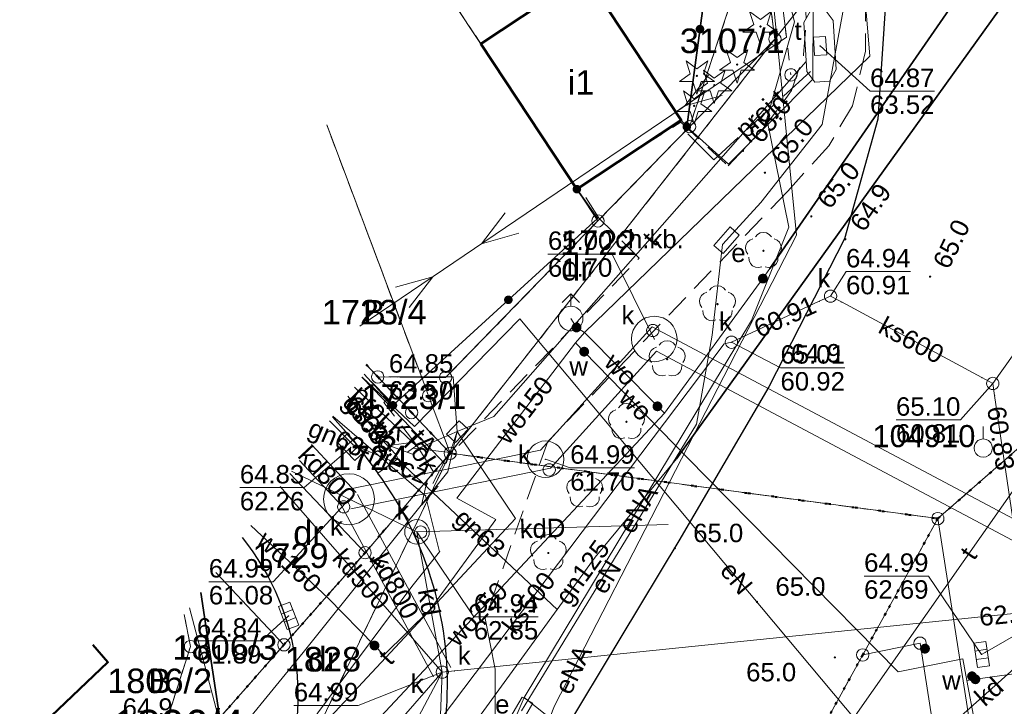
# Model space of a CAD drawing. Extents: x 6420891 to 6421372, y 5789686 to 5790696.
# Tile 33 of 48: x 6421271 to 6421311, y 5790416 to 5790444. Entities that reach past the tile are written whole.
import ezdxf
from ezdxf.enums import TextEntityAlignment as Align

# ---------------------------------------------------------------- set-up
doc = ezdxf.new("R2010")
doc.units = 0
doc.header["$PDSIZE"] = 0.75
for name, pattern in [('KROPK2', [2, 0, -2]), ('PRZER1-1', [2, 1, -1]), ('PRZER2-1', [3, 2, -1]), ('PRZER3-1', [4, 3, -1])]:
    doc.linetypes.add(name, pattern=pattern)
doc.layers.get('0').update_dxf_attribs({"linetype": 'CONTINUOUS', "lineweight": 13})
for name, color, linetype, lineweight in [('GEPPGD', 7, 'CONTINUOUS', 18), ('GESBZO', 7, 'CONTINUOUS', 50), ('GESBZO_O', 7, 'CONTINUOUS', 50), ('GESDZI', 7, 'CONTINUOUS', 18), ('GESDZI_O', 7, 'CONTINUOUS', 18), ('GESJAE', 7, 'KROPK2', 50), ('GSLINK', 7, 'CONTINUOUS', 18), ('GSLINK_O', 7, 'CONTINUOUS', 18), ('GSLKOG', 7, 'CONTINUOUS', 35), ('GSLKRW', 7, 'CONTINUOUS', 25), ('GSPIST', 7, 'CONTINUOUS', 18), ('GSPPPK', 7, 'CONTINUOUS', 18), ('GSPPPK_O', 7, 'CONTINUOUS', 18), ('GSPWPN', 7, 'CONTINUOUS', 13), ('GSPWPN_O', 7, 'CONTINUOUS', 13), ('GSSKOD', 7, 'PRZER2-1', 18), ('GSSKOD_O', 7, 'PRZER2-1', 18), ('GULLKT', 7, 'CONTINUOUS', 18), ('GULLKT_O', 7, 'CONTINUOUS', 18), ('GULLOB', 7, 'CONTINUOUS', 35), ('GUPIKP', 7, 'CONTINUOUS', 18), ('GUPISN', 7, 'PRZER1-1', 18), ('GUPIWZ', 7, 'CONTINUOUS', 18), ('GUPIWZ_O', 7, 'CONTINUOUS', 18), ('GUPPRZ', 7, 'CONTINUOUS', 18), ('GUPPRZ_O', 7, 'CONTINUOUS', 18), ('GUSIKP', 7, 'CONTINUOUS', 18)]:
    doc.layers.add(name, color=color, linetype=linetype, lineweight=lineweight)
for name, color, linetype, lineweight, true_color in [('GESUZY', 7, 'PRZER1-1', 18, 0x008000), ('GESUZY_O', 7, 'PRZER1-1', 18, 0x008000), ('GSPRDI', 7, 'CONTINUOUS', 18, 0x008000), ('GSPRDL', 7, 'CONTINUOUS', 18, 0x008000), ('GULEPR', 1, 'CONTINUOUS', 18, 0xff0000), ('GULEPR_O', 1, 'CONTINUOUS', 18, 0xff0000), ('GULGPR', 7, 'CONTINUOUS', 18, 0xbfbf00), ('GULGPR_O', 7, 'CONTINUOUS', 18, 0xbfbf00), ('GULKPR', 7, 'CONTINUOUS', 18, 0x803300), ('GULKPR_O', 7, 'CONTINUOUS', 18, 0x803300), ('GULTPR', 7, 'CONTINUOUS', 18, 0xff9100), ('GULTPR_O', 7, 'CONTINUOUS', 18, 0xff9100), ('GULWPR', 5, 'CONTINUOUS', 18, 0x0000ff), ('GULWPR_O', 5, 'CONTINUOUS', 18, 0x0000ff), ('GUPESE', 1, 'CONTINUOUS', 18, 0xff0000), ('GUPESE_O', 1, 'CONTINUOUS', 18, 0xff0000), ('GUPKKS', 7, 'CONTINUOUS', 18, 0x803300), ('GUPKSD', 7, 'CONTINUOUS', 18, 0x803300), ('GUPKSD_O', 7, 'CONTINUOUS', 18, 0x803300), ('GUPWDT', 5, 'CONTINUOUS', 18, 0x0000ff), ('GUPWZA', 5, 'CONTINUOUS', 18, 0x0000ff), ('GUPWZA_O', 5, 'CONTINUOUS', 18, 0x0000ff)]:
    doc.layers.add(name, color=color, linetype=linetype, lineweight=lineweight, true_color=true_color)
doc.styles.add('GEO-INFO', font='Arial')

# ---------------------------------------------------------------- blocks, each defined once
blk = doc.blocks.new('POINT')
at = {"color": 0}
blk.add_point((0, 0), dxfattribs=at)
blk = doc.blocks.new('KOLO')
blk.add_hatch(color=0).paths.add_polyline_path([(-0.5, 0), (-0.482963, -0.12941), (-0.433013, -0.25), (-0.353553, -0.353553), (-0.25, -0.433013), (-0.12941, -0.482963), (0, -0.5), (0.12941, -0.482963), (0.25, -0.433013), (0.353553, -0.353553), (0.433013, -0.25), (0.482963, -0.12941), (0.5, 0), (0.482963, 0.12941), (0.433013, 0.25), (0.353553, 0.353553), (0.25, 0.433013), (0.12941, 0.482963), (0, 0.5), (-0.12941, 0.482963), (-0.25, 0.433013), (-0.353553, 0.353553), (-0.433013, 0.25), (-0.482963, 0.12941)])
blk = doc.blocks.new('OKRAG_PELNY')
at = {"color": 0}
blk.add_lwpolyline([(0, 0.5), (0.12941, 0.482963), (0.25, 0.433013), (0.353553, 0.353553), (0.433013, 0.25), (0.482963, 0.12941), (0.5, 0), (0.482963, -0.12941), (0.433013, -0.25), (0.353553, -0.353553), (0.25, -0.433013), (0.12941, -0.482963), (0, -0.5), (-0.12941, -0.482963), (-0.25, -0.433013), (-0.353553, -0.353553), (-0.433013, -0.25), (-0.482963, -0.12941), (-0.5, 0), (-0.482963, 0.12941), (-0.433013, 0.25), (-0.353553, 0.353553), (-0.25, 0.433013), (-0.12941, 0.482963)], close=True, dxfattribs=at)
blk = doc.blocks.new('SUEP1')
at = {"color": 0}
blk.add_lwpolyline([(-1.5, -1), (1.5, 0), (-1.5, 1)], dxfattribs=at)
blk = doc.blocks.new('SUUS05')
at = {"color": 0}
blk.add_lwpolyline([(0.5, -0.25), (-0.5, -0.25), (-0.5, 0.25), (0.5, 0.25)], close=True, dxfattribs=at)
for points in [[(-0.175, -0.25), (-0.175, 0.25)], [(0.175, -0.25), (0.175, 0.25)]]:
    blk.add_lwpolyline(points, dxfattribs=at)
blk = doc.blocks.new('PROSTOKAT1_5-1_PELNY')
at = {"color": 0}
blk.add_lwpolyline([(0.75, -0.5), (-0.75, -0.5), (-0.75, 0.5), (0.75, 0.5)], close=True, dxfattribs=at)
blk = doc.blocks.new('SZAFA1')
at = {"color": 0}
blk.add_lwpolyline([(-1, -0.5), (-1, 0.5), (1, 0.5), (1, -0.5)], close=True, dxfattribs=at)
blk = doc.blocks.new('SUUS02')
at = {"color": 0}
for points in [[(-0.707107, 1.292893), (0, 2), (0.707107, 1.292893)], [(0, 1), (0, 2)]]:
    blk.add_lwpolyline(points, dxfattribs=at)
blk.add_lwpolyline([(0, 1), (0.173648, 0.984808), (0.34202, 0.939693), (0.5, 0.866025), (0.642788, 0.766044), (0.766044, 0.642788), (0.866025, 0.5), (0.939693, 0.34202), (0.984808, 0.173648), (1, 0), (0.984808, -0.173648), (0.939693, -0.34202), (0.866025, -0.5), (0.75575, -0.654861), (0.618159, -0.786053), (0.458227, -0.888835), (0.281733, -0.959493), (0.095056, -0.995472), (-0.095056, -0.995472), (-0.281733, -0.959493), (-0.458227, -0.888835), (-0.618159, -0.786053), (-0.75575, -0.654861), (-0.866025, -0.5), (-0.945001, -0.327068), (-0.989821, -0.142315), (-0.998867, 0.047582), (-0.971812, 0.235759), (-0.909632, 0.415415), (-0.814576, 0.580057), (-0.690079, 0.723734), (-0.540641, 0.841254), (-0.371662, 0.928368), (-0.189251, 0.981929)], close=True, dxfattribs=at)
blk = doc.blocks.new('SPDIP')
blk.add_hatch(color=0).paths.add_polyline_path([(0, -0.09), (0.027812, -0.085595), (0.052901, -0.072812), (0.072812, -0.052901), (0.085595, -0.027812), (0.09, 0), (0.085595, 0.027812), (0.072812, 0.052901), (0.052901, 0.072812), (0.027812, 0.085595), (0, 0.09), (-0.027812, 0.085595), (-0.052901, 0.072812), (-0.072812, 0.052901), (-0.085595, 0.027812), (-0.09, 0), (-0.085595, -0.027812), (-0.072812, -0.052901), (-0.052901, -0.072812), (-0.027812, -0.085595)])
at = {"color": 0}
blk.add_lwpolyline([(0.544942, 0.177062), (1.426676, -0.463555), (0.336792, -0.463555), (0, -1.500096), (-0.336792, -0.463555), (-1.426676, -0.463555), (-0.544942, 0.177062), (-0.881734, 1.213603), (0, 0.572986), (0.881734, 1.213603)], close=True, dxfattribs=at)
blk = doc.blocks.new('SPDLP')
blk.add_hatch(color=0).paths.add_polyline_path([(0, -0.09), (0.027812, -0.085595), (0.052901, -0.072812), (0.072812, -0.052901), (0.085595, -0.027812), (0.09, 0), (0.085595, 0.027812), (0.072812, 0.052901), (0.052901, 0.072812), (0.027812, 0.085595), (0, 0.09), (-0.027812, 0.085595), (-0.052901, 0.072812), (-0.072812, 0.052901), (-0.085595, 0.027812), (-0.09, 0), (-0.085595, -0.027812), (-0.072812, -0.052901), (-0.052901, -0.072812), (-0.027812, -0.085595)])
at = {"color": 0}
for points in [[(-1.271938, -0.268652), (-1.40916, -0.048001), (-1.462858, 0.20623), (-1.426585, 0.463525), (-1.304695, 0.693003), (-1.11182, 0.867117), (-0.871109, 0.964971)], [(-0.648554, 1.126667), (-0.481106, 1.325358), (-0.255912, 1.454989), (0, 1.5), (0.255912, 1.454989), (0.481106, 1.325358), (0.648554, 1.126667)], [(0.871109, 0.964971), (1.11182, 0.867117), (1.304695, 0.693003), (1.426585, 0.463525), (1.462858, 0.20623), (1.40916, -0.048001), (1.271938, -0.268652)], [(-0.137547, -1.292703), (-0.389802, -1.355024), (-0.648184, -1.327532), (-0.881678, -1.213525), (-1.062258, -1.026689), (-1.168249, -0.78945), (-1.186929, -0.530282)], [(1.186929, -0.530282), (1.168249, -0.78945), (1.062258, -1.026689), (0.881678, -1.213525), (0.648184, -1.327532), (0.389802, -1.355024), (0.137547, -1.292703)]]:
    blk.add_lwpolyline(points, dxfattribs=at)
blk = doc.blocks.new('SOPGM')
at = {"color": 0}
blk.add_lwpolyline([(0, 1.75), (0, 0.75)], dxfattribs=at)
blk.add_lwpolyline([(0, 0.75), (0.231763, 0.713292), (0.440839, 0.606763), (0.606763, 0.440839), (0.713292, 0.231763), (0.75, 0), (0.713292, -0.231763), (0.606763, -0.440839), (0.440839, -0.606763), (0.231763, -0.713292), (0, -0.75), (-0.231763, -0.713292), (-0.440839, -0.606763), (-0.606763, -0.440839), (-0.713292, -0.231763), (-0.75, 0), (-0.713292, 0.231763), (-0.606763, 0.440839), (-0.440839, 0.606763), (-0.231763, 0.713292)], close=True, dxfattribs=at)
blk = doc.blocks.new('EPPGS')
at = {"color": 0}
blk.add_lwpolyline([(0, 0.5), (0.154508, 0.475528), (0.293893, 0.404508), (0.404508, 0.293893), (0.475528, 0.154508), (0.5, 0), (0.475528, -0.154508), (0.404508, -0.293893), (0.293893, -0.404508), (0.154508, -0.475528), (0, -0.5), (-0.154508, -0.475528), (-0.293893, -0.404508), (-0.404508, -0.293893), (-0.475528, -0.154508), (-0.5, 0), (-0.475528, 0.154508), (-0.404508, 0.293893), (-0.293893, 0.404508), (-0.154508, 0.475528)], close=True, dxfattribs=at)
blk = doc.blocks.new('SPSWJ')
at = {"color": 0}
for points in [[(0, 0), (3, 0)], [(3, -0.5), (5, 0), (3, 0.5)]]:
    blk.add_lwpolyline(points, dxfattribs=at)
blk = doc.blocks.new('EPPGN')
blk.add_hatch(color=0).paths.add_polyline_path([(0, -0.09), (0.027812, -0.085595), (0.052901, -0.072812), (0.072812, -0.052901), (0.085595, -0.027812), (0.09, 0), (0.085595, 0.027812), (0.072812, 0.052901), (0.052901, 0.072812), (0.027812, 0.085595), (0, 0.09), (-0.027812, 0.085595), (-0.052901, 0.072812), (-0.072812, 0.052901), (-0.085595, 0.027812), (-0.09, 0), (-0.085595, -0.027812), (-0.072812, -0.052901), (-0.052901, -0.072812), (-0.027812, -0.085595)])

msp = doc.modelspace()

# ---------------------------------------------------------------- linework, layer by layer
at = {"layer": 'GESBZO', "linetype": 'Continuous', "lineweight": 50, "elevation": 10.18}
msp.add_lwpolyline([(6421293.98, 5790446.164), (6421297.897, 5790440.242), (6421293.643, 5790437.428), (6421289.725, 5790443.35)], close=True, dxfattribs=at)
at = {"layer": 'GESBZO', "linetype": 'Continuous', "lineweight": 50, "elevation": 10.26}
msp.add_lwpolyline([(6421273.932, 5790418.881), (6421274.541, 5790418.173), (6421267.024, 5790411.034), (6421266.199, 5790411.973)], dxfattribs=at)
at = {"layer": 'GESDZI', "linetype": 'Continuous', "lineweight": 18, "elevation": 10.22}
for points in [[(6421310.953, 5790558.207), (6421306.901, 5790588.894), (6421302.49, 5790622.296), (6421302.21, 5790624.433), (6421297.857, 5790657.64), (6421296.657, 5790677.613), (6421271.543, 5790677.3), (6421276.797, 5790633.247), (6421278.128, 5790623.34), (6421282.932, 5790586.712), (6421285.851, 5790564.458), (6421288.583, 5790543.621), (6421291.443, 5790521.812), (6421294.47, 5790499.75), (6421297.89, 5790473.07), (6421301.058, 5790448.497), (6421301.708, 5790443.54), (6421322.605, 5790469.964), (6421320.02, 5790489.539), (6421315.57, 5790523.239), (6421313.26, 5790540.733)], [(6421301.708, 5790443.54), (6421298.235, 5790439.973), (6421301.058, 5790448.497)], [(6421301.708, 5790443.54), (6421288.481, 5790426.677), (6421287.601, 5790429.018), (6421287.32, 5790429.768), (6421288.296, 5790429.764), (6421294.499, 5790436.135), (6421298.235, 5790439.973)], [(6421288.481, 5790426.677), (6421286.907, 5790428.337), (6421285.532, 5790429.787), (6421287.32, 5790429.768), (6421287.601, 5790429.018)], [(6421307.621, 5790418.949), (6421310.393, 5790401.158), (6421308.27, 5790403.506), (6421300.525, 5790404.777), (6421297.069, 5790403.576), (6421305.286, 5790418.473)]]:
    msp.add_lwpolyline(points, close=True, dxfattribs=at)
for points in [[(6421362.667, 5790494.705), (6421362.347, 5790494.258), (6421347.895, 5790474.118), (6421336.84, 5790458.713), (6421327.656, 5790445.915), (6421323.041, 5790439.483), (6421317.983, 5790432.435), (6421308.346, 5790424.02), (6421288.481, 5790426.677), (6421301.708, 5790443.54), (6421322.605, 5790469.964), (6421329.653, 5790479.702), (6421341.447, 5790495.998), (6421349.591, 5790506.069)], [(6421278.482, 5790470.458), (6421297.89, 5790473.07), (6421301.058, 5790448.497), (6421298.235, 5790439.973)], [(6421298.235, 5790439.973), (6421294.499, 5790436.135), (6421280.68, 5790457.022)], [(6421280.68, 5790457.022), (6421294.499, 5790436.135)], [(6421283.458, 5790440.041), (6421287.32, 5790429.768), (6421285.532, 5790429.787)], [(6421294.499, 5790436.135), (6421288.296, 5790429.764), (6421287.32, 5790429.768), (6421283.458, 5790440.041)], [(6421308.346, 5790424.02), (6421317.983, 5790432.435), (6421319.352, 5790423.841), (6421322.539, 5790403.828), (6421324.184, 5790393.497)], [(6421285.054, 5790430.291), (6421285.532, 5790429.787), (6421286.907, 5790428.337), (6421288.481, 5790426.677), (6421285.015, 5790422.631), (6421281.955, 5790425.86)], [(6421285.532, 5790429.787), (6421285.054, 5790430.291)], [(6421278.115, 5790414.804), (6421279.059, 5790415.874), (6421281.71, 5790418.881), (6421285.015, 5790422.631), (6421288.481, 5790426.677), (6421281.418, 5790412.004)], [(6421281.418, 5790412.004), (6421288.481, 5790426.677), (6421308.346, 5790424.02)], [(6421281.955, 5790425.86), (6421285.015, 5790422.631), (6421281.71, 5790418.881), (6421278.93, 5790421.825)], [(6421308.346, 5790424.02), (6421305.286, 5790418.473), (6421297.069, 5790403.576), (6421295.251, 5790400.28)], [(6421310.393, 5790401.158), (6421307.621, 5790418.949), (6421305.286, 5790418.473), (6421308.346, 5790424.02), (6421313.357, 5790391.939)], [(6421313.357, 5790391.939), (6421308.346, 5790424.02)], [(6421278.93, 5790421.825), (6421281.71, 5790418.881)], [(6421281.71, 5790418.881), (6421279.059, 5790415.874), (6421277.857, 5790420.394)], [(6421277.857, 5790420.394), (6421279.059, 5790415.874)], [(6421276.937, 5790415.802), (6421277.903, 5790418.81), (6421277.65, 5790420.118)], [(6421277.65, 5790420.118), (6421277.903, 5790418.81), (6421276.937, 5790415.802)]]:
    msp.add_lwpolyline(points, dxfattribs=at)
at = {"layer": 'GESJAE', "linetype": 'KROPK2', "lineweight": 50, "ltscale": 0.5, "elevation": 10.22}
for points in [[(6421295.251, 5790400.28), (6421297.069, 5790403.576), (6421305.286, 5790418.473), (6421308.346, 5790424.02), (6421317.983, 5790432.435), (6421323.041, 5790439.483), (6421327.656, 5790445.915), (6421336.84, 5790458.713), (6421347.895, 5790474.118), (6421362.347, 5790494.258), (6421362.667, 5790494.705)], [(6421362.667, 5790494.705), (6421362.347, 5790494.258), (6421347.895, 5790474.118), (6421336.84, 5790458.713), (6421327.656, 5790445.915), (6421323.041, 5790439.483), (6421317.983, 5790432.435), (6421308.346, 5790424.02)], [(6421308.346, 5790424.02), (6421288.481, 5790426.677), (6421286.907, 5790428.337), (6421285.532, 5790429.787), (6421285.054, 5790430.291)], [(6421285.054, 5790430.291), (6421285.532, 5790429.787)], [(6421285.532, 5790429.787), (6421286.907, 5790428.337), (6421288.481, 5790426.677), (6421285.015, 5790422.631), (6421281.71, 5790418.881), (6421279.059, 5790415.874), (6421278.115, 5790414.804)], [(6421278.115, 5790414.804), (6421279.059, 5790415.874), (6421281.71, 5790418.881), (6421285.015, 5790422.631), (6421288.481, 5790426.677), (6421308.346, 5790424.02), (6421305.286, 5790418.473), (6421297.069, 5790403.576), (6421295.251, 5790400.28)]]:
    msp.add_lwpolyline(points, dxfattribs=at)
at = {"layer": 'GESUZY', "linetype": 'PRZER1-1', "lineweight": 18, "ltscale": 0.5, "elevation": 10.08}
for points in [[(6421310.953, 5790558.207), (6421306.901, 5790588.894), (6421302.49, 5790622.296), (6421302.21, 5790624.433), (6421297.857, 5790657.64), (6421296.657, 5790677.613), (6421271.543, 5790677.3), (6421276.797, 5790633.247), (6421278.128, 5790623.34), (6421282.932, 5790586.712), (6421285.851, 5790564.458), (6421288.583, 5790543.621), (6421291.443, 5790521.812), (6421294.47, 5790499.75), (6421297.89, 5790473.07), (6421301.058, 5790448.497), (6421301.708, 5790443.54), (6421322.605, 5790469.964), (6421320.02, 5790489.539), (6421315.57, 5790523.239), (6421313.26, 5790540.733)], [(6421301.058, 5790448.497), (6421301.708, 5790443.54), (6421288.481, 5790426.677), (6421286.907, 5790428.337), (6421285.532, 5790429.787), (6421287.32, 5790429.768), (6421288.296, 5790429.764), (6421294.499, 5790436.135), (6421298.235, 5790439.973)]]:
    msp.add_lwpolyline(points, close=True, dxfattribs=at)
for points in [[(6421270.523, 5790519.099), (6421291.443, 5790521.812), (6421294.47, 5790499.75), (6421297.89, 5790473.07), (6421301.058, 5790448.497), (6421298.235, 5790439.973), (6421294.499, 5790436.135)], [(6421362.667, 5790494.705), (6421362.347, 5790494.258), (6421347.895, 5790474.118), (6421336.84, 5790458.713), (6421327.656, 5790445.915), (6421323.041, 5790439.483), (6421317.983, 5790432.435), (6421308.346, 5790424.02), (6421288.481, 5790426.677), (6421301.708, 5790443.54), (6421322.605, 5790469.964), (6421329.653, 5790479.702), (6421341.447, 5790495.998), (6421349.591, 5790506.069)], [(6421294.499, 5790436.135), (6421280.68, 5790457.022)], [(6421280.68, 5790457.022), (6421294.499, 5790436.135), (6421288.296, 5790429.764), (6421287.32, 5790429.768), (6421283.458, 5790440.041)], [(6421283.458, 5790440.041), (6421287.32, 5790429.768), (6421285.532, 5790429.787), (6421285.054, 5790430.291)], [(6421324.184, 5790393.497), (6421322.539, 5790403.828), (6421319.352, 5790423.841), (6421323.041, 5790439.483), (6421317.983, 5790432.435), (6421308.346, 5790424.02), (6421305.286, 5790418.473), (6421297.069, 5790403.576), (6421308.27, 5790403.506), (6421310.393, 5790401.158), (6421311.868, 5790391.724)], [(6421285.054, 5790430.291), (6421285.532, 5790429.787), (6421286.907, 5790428.337), (6421288.481, 5790426.677)], [(6421278.115, 5790414.804), (6421279.059, 5790415.874), (6421281.71, 5790418.881), (6421285.015, 5790422.631), (6421288.481, 5790426.677), (6421281.418, 5790412.004)], [(6421288.481, 5790426.677), (6421285.015, 5790422.631), (6421281.71, 5790418.881), (6421279.059, 5790415.874), (6421278.115, 5790414.804)], [(6421281.418, 5790412.004), (6421288.481, 5790426.677), (6421308.346, 5790424.02)], [(6421308.346, 5790424.02), (6421305.286, 5790418.473), (6421297.069, 5790403.576), (6421295.251, 5790400.28)], [(6421277.65, 5790420.118), (6421277.903, 5790418.81), (6421276.937, 5790415.802)], [(6421276.937, 5790415.802), (6421277.903, 5790418.81), (6421277.65, 5790420.118)]]:
    msp.add_lwpolyline(points, dxfattribs=at)
at = {"layer": 'GSLINK', "linetype": 'Continuous', "lineweight": 18, "elevation": 10.18}
for points in [[(6421297.72, 5790489.69), (6421299.86, 5790473.11), (6421303.28, 5790447.74), (6421303.25, 5790441.91), (6421299.82, 5790438.45), (6421298.12, 5790439.97), (6421297.897, 5790440.242)], [(6421287.8, 5790425.92), (6421287.12, 5790427)], [(6421291.174, 5790412.37), (6421290.312, 5790412.876), (6421290.32, 5790417.893), (6421289.9, 5790419.95)]]:
    msp.add_lwpolyline(points, dxfattribs=at)
at = {"layer": 'GSLKOG', "linetype": 'Continuous', "lineweight": 35, "elevation": 10.18}
for points in [[(6421300.2, 5790455.35), (6421298.12, 5790439.97)], [(6421286.15, 5790428.63), (6421294.48, 5790436.24), (6421293.643, 5790437.428)], [(6421284.984, 5790429.899), (6421286.15, 5790428.63)], [(6421278.322, 5790421.014), (6421279.11, 5790415.784), (6421278.19, 5790414.74)]]:
    msp.add_lwpolyline(points, dxfattribs=at)
at = {"layer": 'GSLKRW', "linetype": 'Continuous', "lineweight": 25, "elevation": 10.18}
for points in [[(6421300.56, 5790490.18), (6421302.82, 5790473.38), (6421304.31, 5790462.28), (6421305.97, 5790449.23), (6421306.23, 5790445.21), (6421305.9, 5790440.28), (6421304.55, 5790435.41), (6421301.46, 5790429.38), (6421297.79, 5790423.11), (6421290.67, 5790411.28), (6421287.827, 5790406.572)], [(6421283.686, 5790428.168), (6421284.54, 5790427.2), (6421285.53, 5790425.87)]]:
    msp.add_lwpolyline(points, dxfattribs=at)
for points in [[(6421285.94, 5790408.171, 0.106179), (6421288.334, 5790416.249, 0.17865), (6421285.53, 5790425.87)], [(6421280.004, 5790423.257, -0.28959), (6421281.255, 5790412.352), (6421281.173, 5790412.212)]]:
    msp.add_lwpolyline(points, format="xyb", dxfattribs=at)
at = {"layer": 'GSSKOD', "linetype": 'PRZER2-1', "lineweight": 18, "ltscale": 0.5, "elevation": 10.18}
for points in [[(6421305.33, 5790448.15), (6421305.4, 5790445.27), (6421305.4, 5790443.05), (6421304.87, 5790440.82), (6421303.9, 5790439.19), (6421302.23, 5790437.35), (6421292.46, 5790427.16), (6421289.9, 5790419.95)], [(6421287.8, 5790425.92), (6421296.18, 5790434.62), (6421294.55, 5790436.24), (6421293.73, 5790437.53), (6421297.88, 5790440.16), (6421299.8, 5790438.38), (6421301.18, 5790439.83), (6421302.39, 5790441.44), (6421302.88, 5790442.9), (6421302.98, 5790444.36), (6421302.81, 5790447.91)], [(6421283.686, 5790428.168), (6421284.54, 5790427.2), (6421285.53, 5790425.87), (6421287.12, 5790427), (6421285.78, 5790428.75), (6421285.95, 5790428.89), (6421284.979, 5790429.892)]]:
    msp.add_lwpolyline(points, dxfattribs=at)
at = {"layer": 'GULEPR', "linetype": 'Continuous', "lineweight": 18, "elevation": 10.14}
for points in [[(6421302.178, 5790443.619), (6421301.993, 5790445.159), (6421297.226, 5790481.046), (6421291.902, 5790521.906), (6421286.463, 5790564.519), (6421280.8, 5790605.97), (6421280.831, 5790606.899)], [(6421299.741, 5790435.351), (6421299.962, 5790435.609), (6421301.14, 5790436.88), (6421303.63, 5790440.06), (6421304.48, 5790444.64), (6421303.608, 5790450.879)], [(6421301.415, 5790448.446), (6421302.509, 5790444.235), (6421301.376, 5790440.294), (6421302.276, 5790435.886), (6421300.756, 5790432.083), (6421291.492, 5790416.737), (6421299.607, 5790410.307), (6421294.831, 5790402.962), (6421293.901, 5790401.424)], [(6421301.415, 5790448.446), (6421301.993, 5790445.159), (6421302.178, 5790443.619)], [(6421301.453, 5790447.03), (6421302.592, 5790435.559), (6421292.731, 5790416.398)], [(6421284.799, 5790431.847), (6421302.178, 5790443.619)], [(6421291.385, 5790416.198), (6421291.83, 5790416.925), (6421298.52, 5790427.87), (6421299.15, 5790431.49), (6421299.572, 5790435.178), (6421299.741, 5790435.351)], [(6421309.524, 5790407.605), (6421308.977, 5790411.062), (6421291.312, 5790432.145), (6421287.033, 5790427.768), (6421284.896, 5790429.782)], [(6421291.492, 5790416.737), (6421290.227, 5790413.8), (6421290.575, 5790413.133)], [(6421292.731, 5790416.398), (6421291.499, 5790413.268)]]:
    msp.add_lwpolyline(points, dxfattribs=at)
at = {"layer": 'GULGPR', "linetype": 'Continuous', "lineweight": 18, "elevation": 10.14}
for points in [[(6421334.06, 5790476.478), (6421333.85, 5790474.61), (6421328.681, 5790469.544), (6421297.701, 5790426.447), (6421294.387, 5790422.456)], [(6421284.309, 5790429), (6421285.79, 5790427.13), (6421286.28, 5790426.62), (6421286.41, 5790426.37)], [(6421284.309, 5790429), (6421285.79, 5790427.13), (6421286.28, 5790426.62), (6421286.41, 5790426.37)], [(6421283.564, 5790428.005), (6421284.529, 5790427.023), (6421286.009, 5790426.398), (6421286.13, 5790426.29)], [(6421286.41, 5790426.37), (6421292.838, 5790420.321)], [(6421294.387, 5790422.456), (6421292.838, 5790420.321)], [(6421292.838, 5790420.321), (6421289.246, 5790415.368), (6421284.886, 5790409.065)]]:
    msp.add_lwpolyline(points, dxfattribs=at)
at = {"layer": 'GULKPR', "linetype": 'Continuous', "lineweight": 18, "elevation": 10.14}
for points in [[(6421358.539, 5790498.292), (6421344.067, 5790480.222), (6421343.754, 5790479.832), (6421343.481, 5790479.409), (6421318.961, 5790441.34), (6421318.69, 5790440.92), (6421318.4, 5790440.513), (6421310.582, 5790429.522)], [(6421303.975, 5790433.074), (6421303.518, 5790432.87), (6421299.939, 5790431.198), (6421299.638, 5790431.133), (6421283.716, 5790410.056)], [(6421310.582, 5790429.522), (6421310.142, 5790429.759), (6421304.415, 5790432.838), (6421303.975, 5790433.074)], [(6421284.28, 5790425.202), (6421292.156, 5790426.8), (6421296.707, 5790431.83), (6421315.773, 5790421.706), (6421320.174, 5790395.035), (6421320.498, 5790392.967)], [(6421284.44, 5790424.418), (6421292.572, 5790426.068), (6421296.883, 5790430.832), (6421315.049, 5790421.186), (6421319.384, 5790394.907), (6421319.706, 5790392.853)], [(6421310.582, 5790429.522), (6421310.656, 5790429.028), (6421315.175, 5790398.581), (6421315.248, 5790398.086), (6421315.331, 5790397.593), (6421316.211, 5790392.35)], [(6421282.837, 5790427.035), (6421284.653, 5790425.082)], [(6421282.349, 5790426.385), (6421284.067, 5790424.538)], [(6421282.02, 5790425.947), (6421287.129, 5790423.478)], [(6421282.02, 5790425.947), (6421287.129, 5790423.478), (6421297.355, 5790423.784)], [(6421281.552, 5790425.322), (6421288.159, 5790417.769)], [(6421284.712, 5790425), (6421288.511, 5790417.959)], [(6421284.008, 5790424.62), (6421287.807, 5790417.579)], [(6421287.129, 5790423.478), (6421297.355, 5790423.784)], [(6421287.129, 5790423.478), (6421288.159, 5790417.769)], [(6421306.85, 5790413.81), (6421315.411, 5790421.446)], [(6421317.75, 5790392.571), (6421317.503, 5790394.181), (6421317.426, 5790394.675), (6421317.349, 5790395.169), (6421313.463, 5790419.864), (6421313.385, 5790420.358), (6421312.888, 5790420.307), (6421288.657, 5790417.82), (6421288.159, 5790417.769)], [(6421310.13, 5790418.49), (6421310.276, 5790418.571), (6421313.385, 5790420.358)], [(6421288.159, 5790417.769), (6421282.397, 5790411.174)], [(6421288.159, 5790417.769), (6421283.955, 5790409.853)], [(6421288.159, 5790417.769), (6421287.722, 5790406.661)]]:
    msp.add_lwpolyline(points, dxfattribs=at)
at = {"layer": 'GULLKT', "linetype": 'Continuous', "lineweight": 18, "elevation": 10.12}
msp.add_lwpolyline([(6421284.586, 5790429.369), (6421287.206, 5790426.881), (6421288.771, 5790427.559)], dxfattribs=at)
at = {"layer": 'GULLOB', "linetype": 'Continuous', "lineweight": 35, "elevation": 10.12}
for points in [[(6421327.303, 5790471.446), (6421301.503, 5790434.2)], [(6421328.681, 5790469.544), (6421297.701, 5790426.447)]]:
    msp.add_lwpolyline(points, dxfattribs=at)
at = {"layer": 'GULTPR', "linetype": 'Continuous', "lineweight": 18, "elevation": 10.14}
for points in [[(6421302.987, 5790442.62), (6421290.263, 5790428.169), (6421288.771, 5790427.559)], [(6421319.247, 5790436.009), (6421318.815, 5790435.701), (6421295.539, 5790402.548), (6421295.313, 5790402.099)], [(6421288.771, 5790427.559), (6421288.616, 5790427.112), (6421288.335, 5790426.304), (6421288.266, 5790426.249), (6421286.58, 5790428.027), (6421284.889, 5790429.773)], [(6421280.57, 5790412.722), (6421286.92, 5790421.26), (6421288.05, 5790422.67), (6421287.48, 5790424.95), (6421283.698, 5790428.185)], [(6421288.771, 5790427.559), (6421288.658, 5790427.086), (6421288.381, 5790425.926), (6421282.493, 5790418.575), (6421278.891, 5790414.171), (6421278.878, 5790414.157)], [(6421288.771, 5790427.559), (6421288.95, 5790427.26), (6421291.14, 5790424.02), (6421280.585, 5790412.71)]]:
    msp.add_lwpolyline(points, dxfattribs=at)
at = {"layer": 'GULTPR', "linetype": 'PRZER3-1', "lineweight": 18, "ltscale": 0.5, "elevation": 10.14}
msp.add_lwpolyline([(6421303.162, 5790442.223), (6421299.221, 5790438.626), (6421298.057, 5790439.79)], dxfattribs=at)
at = {"layer": 'GULWPR', "linetype": 'Continuous', "lineweight": 18, "elevation": 10.14}
for points in [[(6421280.993, 5790621.17), (6421286.507, 5790580.74), (6421287.788, 5790571.348), (6421288.677, 5790564.828), (6421289.653, 5790559.304), (6421290.763, 5790550.061), (6421293.147, 5790533.435), (6421293.489, 5790530.595), (6421296.423, 5790509.998), (6421297.826, 5790500.063), (6421299.061, 5790491.3), (6421301.825, 5790471.676), (6421305.147, 5790448.085), (6421305.582, 5790442.848), (6421293.948, 5790431.589)], [(6421352.399, 5790503.629), (6421343.189, 5790491.665), (6421336.167, 5790482.544), (6421332.116, 5790477.646), (6421329.48, 5790474.31), (6421328.01, 5790472.56), (6421327.303, 5790471.446), (6421301.503, 5790434.2), (6421301.219, 5790433.789), (6421297.211, 5790428.311)], [(6421309.529, 5790417.424), (6421309.875, 5790417.478), (6421311.741, 5790417.739), (6421320.354, 5790419.651), (6421319.781, 5790424.216), (6421320.26, 5790428.366), (6421325.881, 5790436.062)], [(6421293.948, 5790431.589), (6421293.628, 5790431.799), (6421293.39, 5790432.163)], [(6421293.948, 5790431.589), (6421293.591, 5790431.172)], [(6421297.211, 5790428.311), (6421296.924, 5790428.59), (6421293.948, 5790431.589)], [(6421293.591, 5790431.172), (6421289.402, 5790425.706), (6421288.748, 5790424.858), (6421290.345, 5790423.984), (6421287.665, 5790420.321), (6421285.779, 5790418.466), (6421285.401, 5790418.851), (6421283.505, 5790420.779)], [(6421293.591, 5790431.172), (6421293.94, 5790430.814), (6421298.126, 5790426.514), (6421306.726, 5790417.784), (6421308.479, 5790418.132)], [(6421297.211, 5790428.311), (6421281.916, 5790411.972), (6421281.716, 5790411.751)], [(6421283.505, 5790420.779), (6421280.36, 5790423.732)], [(6421308.479, 5790418.132), (6421309.361, 5790418.307), (6421309.529, 5790417.424), (6421309.842, 5790415.775), (6421311.774, 5790403.145), (6421312.199, 5790403.211), (6421312.477, 5790401.23), (6421312.082, 5790401.168), (6421314.091, 5790392.044)]]:
    msp.add_lwpolyline(points, dxfattribs=at)
at = {"layer": 'GUPISN', "linetype": 'PRZER1-1', "lineweight": 18, "ltscale": 0.5, "elevation": 10.16}
msp.add_lwpolyline([(6421301.993, 5790445.159), (6421302.362, 5790442.079)], dxfattribs=at)
at = {"layer": 'GUPPRZ_O', "linetype": 'Continuous', "lineweight": 9, "elevation": 10.8, "flags": 128}
for points in [[(6421308.206, 5790441.414), (6421305.586, 5790441.414), (6421303.547, 5790443.257)], [(6421305.586, 5790441.414), (6421308.206, 5790441.414)], [(6421292.465, 5790434.786), (6421295.086, 5790434.786), (6421296.795, 5790431.331)], [(6421292.465, 5790434.786), (6421295.086, 5790434.786)], [(6421307.228, 5790434.073), (6421304.607, 5790434.073), (6421303.975, 5790433.074)], [(6421304.607, 5790434.073), (6421307.228, 5790434.073)], [(6421304.557, 5790430.155), (6421301.937, 5790430.155), (6421299.939, 5790431.198)], [(6421301.937, 5790430.155), (6421304.557, 5790430.155)], [(6421285.987, 5790429.788), (6421288.608, 5790429.788), (6421288.771, 5790427.559)], [(6421285.987, 5790429.788), (6421288.608, 5790429.788)], [(6421306.642, 5790428.035), (6421309.262, 5790428.035), (6421310.582, 5790429.522)], [(6421306.642, 5790428.035), (6421309.262, 5790428.035)], [(6421279.914, 5790425.279), (6421282.535, 5790425.279), (6421284.434, 5790426.914)], [(6421295.991, 5790426.081), (6421293.37, 5790426.081), (6421292.364, 5790426.434)], [(6421293.37, 5790426.081), (6421295.991, 5790426.081)], [(6421279.914, 5790425.279), (6421282.535, 5790425.279)], [(6421278.65, 5790421.45), (6421281.271, 5790421.45), (6421284.36, 5790424.81)], [(6421292.066, 5790420.02), (6421289.445, 5790420.02), (6421287.129, 5790423.478)], [(6421278.65, 5790421.45), (6421281.271, 5790421.45)], [(6421305.342, 5790421.68), (6421307.963, 5790421.68), (6421310.13, 5790418.49)], [(6421305.342, 5790421.68), (6421307.963, 5790421.68)], [(6421278.165, 5790419.044), (6421280.785, 5790419.044), (6421281.9, 5790420.061)], [(6421289.445, 5790420.02), (6421292.066, 5790420.02)], [(6421278.165, 5790419.044), (6421280.785, 5790419.044)], [(6421282.112, 5790416.408), (6421284.733, 5790416.408), (6421288.16, 5790417.77)], [(6421282.112, 5790416.408), (6421284.733, 5790416.408)]]:
    msp.add_lwpolyline(points, dxfattribs=at)
at = {"layer": 'GUSIKP', "linetype": 'Continuous', "lineweight": 18, "elevation": 10.14}
msp.add_lwpolyline([(6421303.012, 5790442.219), (6421302.884, 5790444.219), (6421303.155, 5790444.688), (6421303.754, 5790444.726), (6421304.082, 5790444.295), (6421304.21, 5790442.295), (6421303.939, 5790441.826), (6421303.34, 5790441.788)], close=True, dxfattribs=at)
for points in [[(6421296.795, 5790430.404, -1), (6421296.795, 5790432.258, -1)], [(6421292.364, 5790425.686, -1), (6421292.364, 5790427.182, -1)], [(6421284.36, 5790423.772, -1), (6421284.36, 5790425.848, -1)], [(6421287.129, 5790422.978, -1), (6421287.129, 5790423.978, -1)]]:
    msp.add_lwpolyline(points, format="xyb", close=True, dxfattribs=at)

# ---------------------------------------------------------------- block references
at = {"layer": 'GEPPGD', "lineweight": 18, "xscale": 0.5, "yscale": 0.5}
for name, p in [('EPPGS', (6421301.708, 5790443.54, 10.24)), ('EPPGS', (6421298.235, 5790439.973, 10.24)), ('EPPGS', (6421294.499, 5790436.135, 10.24)), ('EPPGS', (6421285.532, 5790429.787, 10.24)), ('EPPGS', (6421288.296, 5790429.764, 10.24)), ('EPPGN', (6421287.32, 5790429.768, 10.24)), ('EPPGS', (6421287.601, 5790429.018, 10.24)), ('EPPGS', (6421286.907, 5790428.337, 10.24)), ('EPPGS', (6421288.481, 5790426.677, 10.24)), ('EPPGS', (6421308.346, 5790424.02, 10.24)), ('EPPGS', (6421285.015, 5790422.631, 10.24)), ('EPPGS', (6421277.903, 5790418.81, 10.24)), ('EPPGS', (6421281.71, 5790418.881, 10.24)), ('EPPGS', (6421307.621, 5790418.949, 10.24)), ('EPPGS', (6421305.286, 5790418.473, 10.24))]:
    msp.add_blockref(name, p, dxfattribs=at)
at = {"layer": 'GSLKOG', "lineweight": 35, "xscale": 0.35, "yscale": 0.35}
for p in [(6421298.657, 5790443.944, 10.18), (6421298.12, 5790439.97, 10.18), (6421293.643, 5790437.428, 10.18), (6421290.851, 5790432.925, 10.18), (6421286.15, 5790428.63, 10.18), (6421286.15, 5790428.63, 10.18)]:
    msp.add_blockref('KOLO', p, dxfattribs=at)
at = {"layer": 'GSPIST', "lineweight": 18, "xscale": 0.5, "yscale": 0.5}
for p, rotation in [((6421288.467, 5790426.714, 10.32), 173.4529854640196), ((6421288.467, 5790426.782, 10.32), 242.3887323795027)]:
    msp.add_blockref('SPSWJ', p, dxfattribs=dict(at, rotation=rotation))
at = {"layer": 'GSPPPK', "lineweight": 18, "xscale": 0.5, "yscale": 0.5}
msp.add_blockref('SOPGM', (6421310.194, 5790426.889, 10.36), dxfattribs=at)
at = {"layer": 'GSPRDI', "lineweight": 18, "xscale": 0.5, "yscale": 0.5}
for p in [(6421301.12, 5790444.05, 10.12), (6421300.17, 5790442.5, 10.12), (6421298.53, 5790442.04, 10.12), (6421299.24, 5790441.66, 10.12), (6421298.42, 5790440.82, 10.12)]:
    msp.add_blockref('SPDIP', p, dxfattribs=at)
at = {"layer": 'GSPRDL', "lineweight": 18, "xscale": 0.5, "yscale": 0.5}
for p in [(6421301.24, 5790434.92, 10.12), (6421299.37, 5790432.75, 10.12), (6421297.32, 5790430.51, 10.12), (6421295.66, 5790427.96, 10.12), (6421293.96, 5790425.17, 10.12), (6421292.48, 5790422.62, 10.12)]:
    msp.add_blockref('SPDLP', p, dxfattribs=at)
at = {"layer": 'GSPWPN', "lineweight": 13, "xscale": 0.09, "yscale": 0.09}
for p in [(6421300.41, 5790438.99, 10.08), (6421301.3, 5790438.1, 10.08), (6421303.19, 5790436.32, 10.08), (6421304.58, 5790435.39, 10.08), (6421308.03, 5790433.87, 10.08), (6421302.252, 5790430.765, 10.08), (6421286.197, 5790428.598, 10.08), (6421297.63, 5790422.81, 10.08), (6421300.98, 5790420.63, 10.08), (6421304.15, 5790418.37, 10.08)]:
    msp.add_blockref('KOLO', p, dxfattribs=at)
at = {"layer": 'GULEPR', "lineweight": 18, "xscale": 0.5, "yscale": 0.5}
for p, rotation in [((6421298.659, 5790441.235, 10.15), 214.1127007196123), ((6421290.38, 5790435.627, 10.15), 214.1127007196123), ((6421287.155, 5790433.443, 10.15), 34.11270071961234)]:
    msp.add_blockref('SUEP1', p, dxfattribs=dict(at, rotation=rotation))
at = {"layer": 'GUPESE', "lineweight": 18, "xscale": 0.5, "yscale": 0.5}
for p, rotation in [((6421299.741, 5790435.351, 10.16), 48.85392888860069), ((6421291.385, 5790416.198, 10.16), 239.8810147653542)]:
    msp.add_blockref('SZAFA1', p, dxfattribs=dict(at, rotation=rotation))
at = {"layer": 'GUPIKP', "lineweight": 18, "xscale": 0.5, "yscale": 0.5, "rotation": 46.49841520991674}
msp.add_blockref('PROSTOKAT1_5-1_PELNY', (6421288.771, 5790427.559, 10.16), dxfattribs=at)
at = {"layer": 'GUPISN', "lineweight": 18, "xscale": 0.5, "yscale": 0.5}
msp.add_blockref('OKRAG_PELNY', (6421302.362, 5790442.079, 10.16), dxfattribs=at)
at = {"layer": 'GUPIWZ', "lineweight": 18, "xscale": 0.5, "yscale": 0.5, "rotation": 273.402305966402}
msp.add_blockref('PROSTOKAT1_5-1_PELNY', (6421303.547, 5790443.257, 10.18), dxfattribs=at)
at = {"layer": 'GUPIWZ', "lineweight": 18, "xscale": 0.5, "yscale": 0.5}
for p in [(6421296.733, 5790431.676, 10.18), (6421292.515, 5790426.002, 10.18), (6421284.143, 5790424.498, 10.18), (6421287.28, 5790423.47, 10.18)]:
    msp.add_blockref('OKRAG_PELNY', p, dxfattribs=at)
at = {"layer": 'GUPKKS', "lineweight": 18}
for p, rotation in [((6421284.434, 5790426.914, 10.16), 313.0658257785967), ((6421281.9, 5790420.061, 10.16), 291.0269807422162), ((6421310.13, 5790418.49, 10.16), 278.3153293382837)]:
    msp.add_blockref('SUUS05', p, dxfattribs=dict(at, rotation=rotation))
at = {"layer": 'GUPKSD', "lineweight": 18, "xscale": 0.5, "yscale": 0.5}
for p in [(6421303.975, 5790433.074, 10.16), (6421299.939, 5790431.198, 10.16), (6421310.582, 5790429.522, 10.16), (6421288.159, 5790417.769, 10.16)]:
    msp.add_blockref('OKRAG_PELNY', p, dxfattribs=at)
at = {"layer": 'GUPPRZ', "lineweight": 18}
for p in [(6421303.547, 5790443.257, 10.16), (6421303.518, 5790432.87, 10.16), (6421303.975, 5790433.074, 10.16), (6421304.415, 5790432.838, 10.16), (6421296.795, 5790431.331, 10.16), (6421299.939, 5790431.198, 10.16), (6421310.142, 5790429.759, 10.16), (6421310.582, 5790429.522, 10.16), (6421310.656, 5790429.028, 10.16), (6421288.771, 5790427.559, 10.16), (6421284.434, 5790426.914, 10.16), (6421286.41, 5790426.37, 10.16), (6421292.364, 5790426.434, 10.16), (6421284.36, 5790424.81, 10.16), (6421287.48, 5790424.95, 10.16), (6421287.129, 5790423.478, 10.16), (6421288.05, 5790422.67, 10.16), (6421286.92, 5790421.26, 10.16), (6421281.9, 5790420.061, 10.16), (6421310.13, 5790418.49, 10.16), (6421310.276, 5790418.571, 10.16), (6421288.16, 5790417.77, 10.16), (6421288.657, 5790417.82, 10.16)]:
    msp.add_blockref('POINT', p, dxfattribs=at)
at = {"layer": 'GUPWDT', "lineweight": 18, "xscale": 0.5, "yscale": 0.5}
msp.add_blockref('SUUS02', (6421293.39, 5790432.163, 10.16), dxfattribs=at)
at = {"layer": 'GUPWZA', "lineweight": 18, "xscale": 0.4, "yscale": 0.4}
for p, rotation in [((6421301.219, 5790433.789, 10.16), 50.97205251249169), ((6421293.94, 5790430.814, 10.16), 135.2776101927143), ((6421296.924, 5790428.59, 10.16), 316.8153947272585), ((6421285.401, 5790418.851, 10.16), 135.5702154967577), ((6421307.822, 5790418.725, 10.16), 5.089054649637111), ((6421309.738, 5790417.601, 10.16), 280.0878044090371)]:
    msp.add_blockref('KOLO', p, dxfattribs=dict(at, rotation=rotation))
for p in [(6421293.628, 5790431.799, 10.16), (6421309.875, 5790417.478, 10.16)]:
    msp.add_blockref('KOLO', p, dxfattribs=at)

# ---------------------------------------------------------------- texts
at = {"layer": 'GESBZO_O', "linetype": 'Continuous', "lineweight": 0, "style": 'GEO-INFO'}
msp.add_text('i1', height=1, dxfattribs=at).set_placement((6421293.811, 5790441.796, 10.8), align=Align.MIDDLE)
at = {"layer": 'GESDZI_O', "linetype": 'Continuous', "lineweight": 0, "style": 'GEO-INFO'}
for s, height, p in [('3107/1', 1, (6421299.972, 5790443.486, 10.8)), ('1722', 1, (6421294.514, 5790435.259, 10.8)), ('1723/1', 1, (6421287.006, 5790429.002, 10.8)), ('1806/3', 1, (6421279.308, 5790418.791, 10.8)), ('1806/4', 1.25, (6421277.409, 5790415.637, 10.8))]:
    msp.add_text(s, height=height, dxfattribs=at).set_placement(p, align=Align.MIDDLE)
for s, p in [('1723/4', (6421285.389, 5790432.421, 10.8)), ('1724', (6421285.218, 5790426.493, 10.8)), ('1729', (6421281.973, 5790422.511, 10.8)), ('1828', (6421283.298, 5790418.296, 10.8)), ('1806/2', (6421276.648, 5790417.414, 10.8))]:
    msp.add_text(s, height=1, dxfattribs=at).set_placement(p, align=Align.MIDDLE_CENTER)
at = {"layer": 'GESUZY_O', "linetype": 'Continuous', "lineweight": 0, "style": 'GEO-INFO'}
msp.add_text('dr', height=1, dxfattribs=at).set_placement((6421293.62, 5790434.23, 10.8), align=Align.MIDDLE)
for s, p in [('B', (6421285.389, 5790432.421, 10.8)), ('dr', (6421282.709, 5790423.44, 10.8)), ('dr', (6421283.298, 5790418.296, 10.8)), ('B', (6421276.648, 5790417.414, 10.8))]:
    msp.add_text(s, height=1, dxfattribs=at).set_placement(p, align=Align.MIDDLE_CENTER)
at = {"layer": 'GSLINK_O', "linetype": 'Continuous', "lineweight": 0, "style": 'GEO-INFO'}
msp.add_text('ok', height=0.75, rotation=302.1957, dxfattribs=at).set_placement((6421287.46, 5790426.46, 10.8), align=Align.MIDDLE_CENTER)
at = {"layer": 'GSPPPK_O', "linetype": 'Continuous', "lineweight": 0, "style": 'GEO-INFO'}
msp.add_text('104910', height=0.9, dxfattribs=at).set_placement((6421305.681, 5790427.377, 10.8), align=Align.MIDDLE_LEFT)
at = {"layer": 'GSPWPN_O', "linetype": 'Continuous', "lineweight": 0, "style": 'GEO-INFO'}
for s, rotation, p in [('65.0', 50.8929, (6421301.16, 5790439.24, 10.8)), ('65.0', 50.8929, (6421302.05, 5790438.35, 10.8)), ('65.0', 50.8929, (6421303.94, 5790436.57, 10.8)), ('64.9', 55.2496, (6421305.33, 5790435.64, 10.8)), ('65.0', 63.5639, (6421308.78, 5790434.12, 10.8))]:
    msp.add_text(s, height=0.75, rotation=rotation, dxfattribs=at).set_placement(p)
for s, p in [('64.9', (6421302.36, 5790430.375, 10.8)), ('65.0', (6421298.38, 5790423.06, 10.8)), ('65.0', (6421301.73, 5790420.88, 10.8)), ('65.0', (6421300.537, 5790417.396, 10.8)), ('64.9', (6421275.14, 5790415.954, 10.8))]:
    msp.add_text(s, height=0.75, dxfattribs=at).set_placement(p)
at = {"layer": 'GSSKOD_O', "linetype": 'Continuous', "lineweight": 0, "style": 'GEO-INFO'}
msp.add_text('ch.kb.', height=0.75, dxfattribs=at).set_placement((6421296.6, 5790435.413, 10.8), align=Align.MIDDLE)
msp.add_text('ch.kb.', height=0.75, rotation=313.4446, dxfattribs=at).set_placement((6421285.403, 5790427.748, 10.8), align=Align.MIDDLE_CENTER)
at = {"layer": 'GULEPR_O', "linetype": 'Continuous', "lineweight": 0, "style": 'GEO-INFO'}
for s, rotation, p in [('eNA', 58.8808, (6421296.124, 5790424.41, 10.8)), ('eN', 309.9587, (6421300.145, 5790421.604, 10.8))]:
    msp.add_text(s, height=0.75, rotation=rotation, dxfattribs=at).set_placement(p, align=Align.MIDDLE_CENTER)
for s, rotation, p in [('eN', 58.5649, (6421294.825, 5790421.648, 10.8)), ('eNA', 63.8166, (6421293.491, 5790417.874, 10.8))]:
    msp.add_text(s, height=0.75, rotation=rotation, dxfattribs=at).set_placement(p, align=Align.MIDDLE)
at = {"layer": 'GULGPR_O', "linetype": 'Continuous', "lineweight": 0, "style": 'GEO-INFO'}
for s, rotation, p in [('gs63', 308.3754, (6421285.05, 5790428.065, 10.8)), ('gs63', 308.3754, (6421285.05, 5790428.065, 10.8)), ('gn63-niecz.', 337.1085, (6421285.269, 5790426.71, 10.8))]:
    msp.add_text(s, height=0.75, rotation=rotation, dxfattribs=at).set_placement(p, align=Align.MIDDLE_CENTER)
for s, rotation, p in [('gn63', 316.7379, (6421289.624, 5790423.345, 10.8)), ('gn125', 54.0447, (6421293.955, 5790421.774, 10.8))]:
    msp.add_text(s, height=0.75, rotation=rotation, dxfattribs=at).set_placement(p, align=Align.MIDDLE)
at = {"layer": 'GULKPR_O', "linetype": 'Continuous', "lineweight": 0, "style": 'GEO-INFO'}
for s, rotation, p in [('ks600', 331.7368, (6421307.278, 5790431.298, 10.8)), ('kdD', 1.7143, (6421292.242, 5790423.631, 10.8)), ('kd800', 298.3512, (6421286.26, 5790421.289, 10.8)), ('kd', 280.2348, (6421287.644, 5790420.623, 10.8)), ('kd', 41.7314, (6421310.414, 5790416.989, 10.8))]:
    msp.add_text(s, height=0.75, rotation=rotation, dxfattribs=at).set_placement(p, align=Align.MIDDLE)
for s, rotation, p in [('kd800', 312.9233, (6421283.476, 5790425.76, 10.8)), ('kdD', 1.7143, (6421292.242, 5790423.631, 10.8)), ('kd500', 311.1797, (6421284.856, 5790421.545, 10.8)), ('ks500', 52.9325, (6421291.677, 5790420.595, 10.8))]:
    msp.add_text(s, height=0.75, rotation=rotation, dxfattribs=at).set_placement(p, align=Align.MIDDLE_CENTER)
at = {"layer": 'GULLKT_O', "linetype": 'Continuous', "lineweight": 0, "style": 'GEO-INFO'}
msp.add_text('proj.KT', height=0.75, rotation=316.4757, dxfattribs=at).set_placement((6421285.896, 5790428.125, 10.8), align=Align.MIDDLE_CENTER)
at = {"layer": 'GULTPR_O', "linetype": 'Continuous', "lineweight": 0, "style": 'GEO-INFO'}
for s, rotation, p in [('proj.t', 42.3886, (6421301.191, 5790440.424, 10.8)), ('t', 55.9772, (6421309.594, 5790422.602, 10.8))]:
    msp.add_text(s, height=0.75, rotation=rotation, dxfattribs=at).set_placement(p, align=Align.MIDDLE)
for s, rotation, p in [('t', 48.6391, (6421296.625, 5790435.394, 10.8)), ('tA', 313.4797, (6421287.423, 5790427.138, 10.8)), ('t', 51.3069, (6421285.437, 5790422.251, 10.8)), ('t', 46.9784, (6421285.863, 5790418.365, 10.8)), ('t', 53.3613, (6421283.745, 5790416.991, 10.8))]:
    msp.add_text(s, height=0.75, rotation=rotation, dxfattribs=at).set_placement(p, align=Align.MIDDLE_CENTER)
at = {"layer": 'GULWPR_O', "linetype": 'Continuous', "lineweight": 0, "style": 'GEO-INFO'}
for s, rotation, p in [('wo', 314.7786, (6421295.436, 5790430.09, 10.8)), ('wo150', 52.5376, (6421291.497, 5790428.439, 10.8)), ('wo', 315.2776, (6421296.033, 5790428.664, 10.8))]:
    msp.add_text(s, height=0.75, rotation=rotation, dxfattribs=at).set_placement(p, align=Align.MIDDLE)
for s, rotation, p in [('wo160', 316.7926, (6421281.932, 5790422.256, 10.8)), ('wo250', 46.8912, (6421289.564, 5790420.141, 10.8))]:
    msp.add_text(s, height=0.75, rotation=rotation, dxfattribs=at).set_placement(p, align=Align.MIDDLE_CENTER)
at = {"layer": 'GUPESE_O', "linetype": 'Continuous', "lineweight": 0, "style": 'GEO-INFO'}
for p in [(6421300.516, 5790434.463, 10.8), (6421290.896, 5790416.087, 10.8)]:
    msp.add_text('e', height=0.75, dxfattribs=at).set_placement(p, align=Align.RIGHT)
at = {"layer": 'GUPIWZ_O', "linetype": 'Continuous', "lineweight": 0, "style": 'GEO-INFO'}
for s, p in [('t', (6421302.797, 5790443.507, 10.8)), ('k', (6421295.983, 5790431.926, 10.8)), ('k', (6421291.765, 5790426.252, 10.8)), ('k', (6421286.816, 5790423.973, 10.8)), ('k', (6421284.111, 5790423.331, 10.8))]:
    msp.add_text(s, height=0.75, dxfattribs=at).set_placement(p, align=Align.RIGHT)
at = {"layer": 'GUPKSD_O', "linetype": 'Continuous', "lineweight": 0, "style": 'GEO-INFO'}
for p in [(6421303.968, 5790433.428, 10.8), (6421299.957, 5790431.672, 10.8), (6421289.315, 5790418.068, 10.8), (6421287.399, 5790416.927, 10.8)]:
    msp.add_text('k', height=0.75, dxfattribs=at).set_placement(p, align=Align.RIGHT)
at = {"layer": 'GUPPRZ_O', "linetype": 'Continuous', "lineweight": 0, "style": 'GEO-INFO'}
for s, p in [('64.87', (6421305.586, 5790441.587)), ('63.52', (6421305.586, 5790440.492)), ('65.00', (6421292.465, 5790434.959)), ('64.94', (6421304.607, 5790434.245)), ('61.70', (6421292.465, 5790433.864)), ('60.91', (6421304.607, 5790433.15)), ('65.01', (6421301.937, 5790430.328)), ('64.85', (6421285.987, 5790429.961)), ('60.92', (6421301.937, 5790429.233)), ('63.50', (6421285.987, 5790428.866)), ('65.10', (6421306.642, 5790428.208)), ('60.81', (6421306.642, 5790427.113)), ('64.99', (6421293.37, 5790426.254)), ('64.83', (6421279.914, 5790425.451)), ('61.70', (6421293.37, 5790425.159)), ('62.26', (6421279.914, 5790424.356)), ('64.99', (6421278.65, 5790421.622)), ('64.99', (6421305.342, 5790421.853)), ('62.69', (6421305.342, 5790420.758)), ('61.08', (6421278.65, 5790420.527)), ('64.94', (6421289.445, 5790420.193)), ('64.84', (6421278.165, 5790419.216)), ('62.85', (6421289.445, 5790419.098)), ('61.89', (6421278.165, 5790418.121)), ('64.99', (6421282.112, 5790416.581))]:
    msp.add_text(s, height=0.75, dxfattribs=at).set_placement(p)
for s, rotation, p in [('60.91', 24.1135, (6421300.919, 5790431.707, 10.8)), ('63.96', 309.2043, (6421284.409, 5790428.874, 10.8)), ('60.83', 278.4429, (6421310.721, 5790428.587, 10.8)), ('62.44', 5.8602, (6421310.032, 5790420.014, 10.8))]:
    msp.add_text(s, height=0.75, rotation=rotation, dxfattribs=at).set_placement(p, align=Align.MIDDLE_LEFT)
at = {"layer": 'GUPWZA_O', "linetype": 'Continuous', "lineweight": 0, "style": 'GEO-INFO'}
for p in [(6421294.093, 5790429.842, 10.8), (6421309.278, 5790417.063, 10.8)]:
    msp.add_text('w', height=0.75, dxfattribs=at).set_placement(p, align=Align.RIGHT)

doc.saveas('drawing.dxf')
